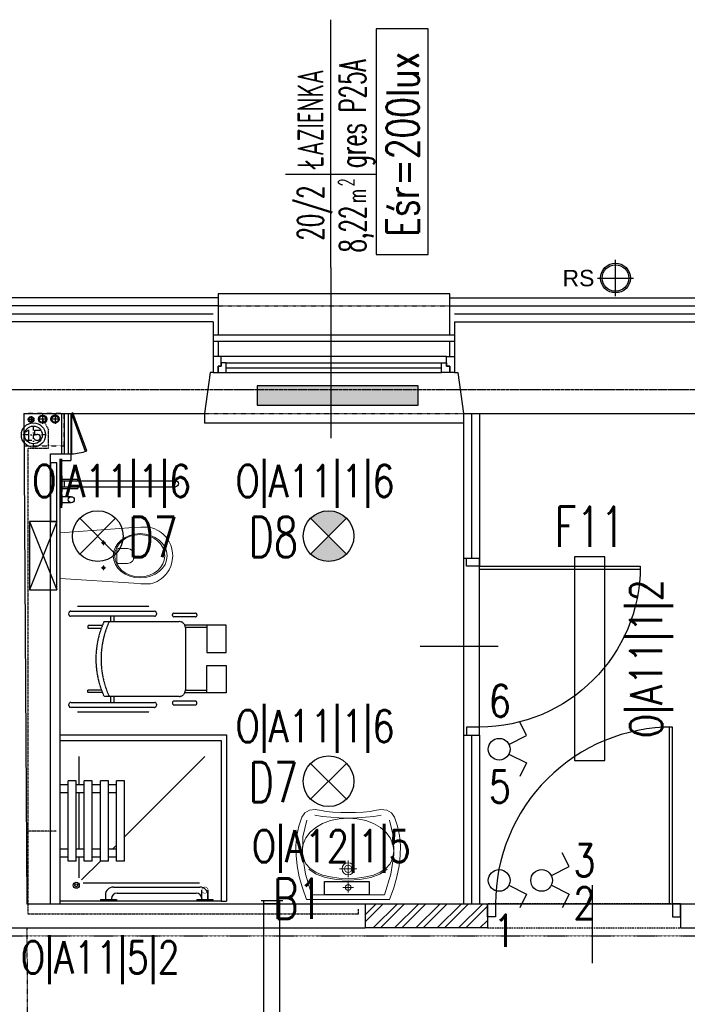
# Model space of a CAD drawing. Header units: inches. Extents: x -281236 to -70395, y 38777 to 102341.
# Tile 172 of 244: x -141610 to -141195, y 61294 to 61907. Entities that reach past the tile are written whole.
import ezdxf
from ezdxf.enums import TextEntityAlignment as Align

# ---------------------------------------------------------------- set-up
doc = ezdxf.new("R2010")
doc.units = ezdxf.units.IN
doc.header["$MEASUREMENT"] = 0
for name, pattern in [('00-inst$0$DASHDOT', [1, 0.5, -0.25, 0, -0.25]), ('CENTER', [2, 1.25, -0.25, 0.25, -0.25]), ('DASHDOT', [1, 0.5, -0.25, 0, -0.25]), ('DASHED', [0.75, 0.5, -0.25]), ('DASHED2', [0.375, 0.25, -0.125]), ('DIVIDE', [31.75, 12.7, -6.35, 0, -6.35, 0, -6.35])]:
    doc.linetypes.add(name, pattern=pattern)
doc.layers.get('0').update_dxf_attribs({"color": 101})
for name, color, linetype in [('Drz---drzwi', 5, 'Continuous'), ('E-90', 6, 'Continuous'), ('E-OPIS-POM', 6, 'Continuous'), ('E35', 6, 'Continuous'), ('Fas-balustrada-widok', 64, 'Continuous'), ('Ins-kan', 54, 'Continuous'), ('Ins-went', 141, 'Continuous'), ('Ins-wod', 152, 'Continuous'), ('Ins-wod-opis', 155, 'Continuous'), ('Mw-wc-rury', 160, 'DASHDOT'), ('Okn---okna', 5, 'Continuous'), ('Os-osie glowne', 8, 'CENTER'), ('piony_K_nr', 240, 'Continuous'), ('Sc-cegla pelna', 32, 'Continuous'), ('Sc-cegla pelna-hatch', 8, 'Continuous'), ('Sc-gazobeton', 45, 'Continuous'), ('Sc-gk', 120, 'Continuous'), ('Sc-gk-hatch', 8, 'Continuous'), ('Sc-izolacja term-obrys', 132, 'Continuous'), ('Sc-izolacja term-styropian', 151, 'STYROPIAN-KA'), ('Sc-nad', 5, 'DASHED2'), ('Sc-nadproza kon', 5, 'DASHED2'), ('stelaż_wc', 64, 'Continuous'), ('Suf-widok', 8, 'Continuous'), ('W-idok', 9, 'Continuous'), ('W-otwor-strop', 126, 'Continuous'), ('Wyp-grzejniki', 56, 'Continuous'), ('Wyp-meble', 155, 'Continuous'), ('Wyp-sanitar', 131, 'Continuous'), ('Wyp-szafy', 9, 'Continuous')]:
    doc.layers.add(name, color=color, linetype=linetype)
doc.styles.add('KA wymiar', font='romans.shx', dxfattribs={"width": 0.6})
doc.styles.add('ROMANS', font='romans', dxfattribs={"width": 0.85})
doc.styles.add('TYTUL2', font='ARIAL.TTF')
doc.linetypes.add('BATTING', pattern='A,0.0001,-0.1,[134,ltypeshp.shx,S=0.1,R=0,X=-0.1,Y=0],-0.2,[134,ltypeshp.shx,S=0.1,R=180,X=0.1,Y=0],-0.1', length=0.4001)
doc.linetypes.add('STYROPIAN-KA', pattern='A,0.0001,-0.1,[135,ltypeshp.shx,S=0.1,R=0,X=-0.1,Y=0],0,[135,ltypeshp.shx,S=0.1,R=180,X=0.1,Y=0],-0.1', length=0.2001)

# ---------------------------------------------------------------- blocks, each defined once
blk = doc.blocks.new('pow')
for p, q in [((0, 0.5229102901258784), (0, -0.5229102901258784)), ((-1.075294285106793, 0), (1.779711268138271, -1.13686837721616e-13))]:
    blk.add_line(p, q)
at = {"style": 'KA wymiar', "width": 0.6}
for s, height, p in [('2', 0.18, (-0.139230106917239, -0.269806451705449)), ('m', 0.21, (-0.3331997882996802, -0.4009838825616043))]:
    blk.add_text(s, height=height, dxfattribs=at).set_placement(p)
for tag, p in [('01', (-0.1310879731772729, 0.08442380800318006)), ('000.00', (-0.3636004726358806, -0.4009838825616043))]:
    blk.add_attdef(tag, text='', height=0.3, dxfattribs=at).set_placement(p, align=Align.RIGHT)
for tag, p in [('POMIESZCZENIE', (0.07092525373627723, 0.08442380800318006)), ('POSADZKA', (0.07092525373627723, -0.4009838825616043))]:
    blk.add_attdef(tag, p, '', height=0.3, dxfattribs=at)
blk = doc.blocks.new('_0630_DRZWI_100')
at = {"ltscale": 25}
for p, q in [((-4, -5), (-4, 0)), ((-4, 0), (-4, -5)), ((4, 0), (-4, 0)), ((4, -5), (4, 0)), ((4, -5), (4, 0)), ((-4, -105), (-4, -5)), ((-4, -5), (4, -5)), ((-15.69999999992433, -55), (32.89999999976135, -55)), ((-4, -105), (4, -105)), ((-4, -110), (-4, -105)), ((4, -110), (-4, -110)), ((4, -105), (4, -110)), ((4, -105), (4, -110))]:
    blk.add_line(p, q, dxfattribs=at)
at = {"ltscale": 7}
for p, q in [((-4, -5), (-104, -4.999999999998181)), ((-4, -6.799999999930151), (-103.9837986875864, -6.799999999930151))]:
    blk.add_line(p, q, dxfattribs=at)
blk.add_arc((-4, -5), 100, 180, 270)
blk = doc.blocks.new('_0630_BRODZIK_NIEPELNOSPRAWNI')
for p, q in [((27.5145487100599, -5), (27.5145487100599, 0)), ((32.5145487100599, -5), (32.5145487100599, 0)), ((25.0145487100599, -10), (25.0145487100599, -5)), ((25.0145487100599, -5), (75.0145487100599, -5)), ((67.5145487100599, -5.000000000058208), (67.5145487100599, -5.820766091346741e-11)), ((72.5145487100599, -5.000000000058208), (72.5145487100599, -5.820766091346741e-11)), ((75.0145487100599, -10), (75.0145487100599, -5)), ((27.5145487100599, -11.55817966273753), (14.61417230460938, -11.55817966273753)), ((25.0145487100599, -10), (75.0145487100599, -10)), ((27.5145487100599, -15), (27.5145487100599, -10)), ((32.5145487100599, -15), (32.5145487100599, -10)), ((67.5145487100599, -11.55817966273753), (32.5145487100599, -11.55817966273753)), ((67.5145487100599, -15.00000000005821), (67.5145487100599, -10.00000000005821)), ((72.5145487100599, -15.00000000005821), (72.5145487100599, -10.00000000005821)), ((90.02909742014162, -11.55817966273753), (72.5145487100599, -11.55817966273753)), ((11.24549740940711, -86.65147187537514), (11.24549740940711, -14.30211374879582)), ((25.0145487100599, -25.01347514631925), (13.26359198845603, -13.26302274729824)), ((25.0145487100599, -20), (25.0145487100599, -15)), ((25.0145487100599, -15), (75.0145487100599, -15)), ((75.0145487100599, -20), (75.0145487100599, -15)), ((25.0145487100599, -20), (75.0145487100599, -20)), ((27.5145487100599, -25), (27.5145487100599, -20)), ((32.5145487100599, -25), (32.5145487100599, -20)), ((67.5145487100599, -25.00000000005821), (67.5145487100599, -20.00000000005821)), ((72.5145487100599, -25.00000000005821), (72.5145487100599, -20.00000000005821)), ((1.049999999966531, -25), (0.04999999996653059, -25)), ((1.049999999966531, -25), (1.049999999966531, -35)), ((3.849999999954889, -28.10000000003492), (1.049999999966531, -28.10000000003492)), ((25.0145487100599, -30), (25.0145487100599, -25)), ((25.0145487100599, -25), (75.0145487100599, -25)), ((25.0145487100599, -30), (75.0145487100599, -30)), ((27.5145487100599, -35), (27.5145487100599, -30)), ((32.50521209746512, -35), (32.50521209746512, -30)), ((32.5145487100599, -35), (32.5145487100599, -30)), ((67.5145487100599, -35.00000000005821), (67.5145487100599, -30.00000000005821)), ((72.5145487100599, -35.00000000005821), (72.5145487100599, -30.00000000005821)), ((75.0145487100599, -30), (75.0145487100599, -25)), ((1.049999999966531, -35), (0.04999999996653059, -35)), ((1.549999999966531, -31.90000000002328), (1.049999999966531, -31.90000000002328)), ((5.049999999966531, -35.40000000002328), (5.049999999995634, -84.60000000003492)), ((8.849999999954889, -33.10000000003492), (8.849999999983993, -86.90000000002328)), ((25.0145487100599, -40), (25.0145487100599, -35)), ((25.0145487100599, -35), (75.0145487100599, -35)), ((32.5145487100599, -32.51315326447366), (32.50521209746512, -32.50381705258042)), ((35.00150217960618, -35), (32.5145487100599, -32.51315326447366)), ((75.0145487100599, -40), (75.0145487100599, -35)), ((25.0145487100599, -40), (75.0145487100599, -40)), ((90.02909742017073, -90.02523358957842), (40.00171677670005, -40)), ((1.049999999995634, -85.00000000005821), (0.04999999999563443, -85.00000000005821)), ((1.049999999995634, -85.00000000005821), (1.049999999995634, -95.00000000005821)), ((1.049999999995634, -88.10000000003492), (6.949999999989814, -88.07500000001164)), ((1.549999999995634, -88.10000000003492), (1.049999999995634, -88.10000000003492)), ((1.049999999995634, -91.90000000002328), (6.949999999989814, -91.92500000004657)), ((3.849999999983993, -91.90000000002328), (1.049999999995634, -91.90000000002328))]:
    blk.add_line(p, q)
blk.add_lwpolyline([(0, 0), (100.0000000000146, 0), (100.0000000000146, -100), (0, -100)], close=True)
at = {"linetype": 'DASHED', "ltscale": 0.5}
blk.add_lwpolyline([(103.5000000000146, 0), (103.5000000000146, -103.5), (0, -103.5)], dxfattribs=at)
for points in [[(100.0000000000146, 0), (103.5000000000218, 0)], [(1.049999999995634, -95.00000000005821), (0.0458230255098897, -95.00048435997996)], [(0, -100), (0, -103.5)]]:
    blk.add_lwpolyline(points)
at = {"const_width": 0.35}
blk.add_lwpolyline([(6.949999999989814, -88.07500000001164, 1), (6.949999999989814, -91.92500000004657, 1)], format="xyb", close=True, dxfattribs=at)
for radius in [1.900505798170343, 0.900505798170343]:
    blk.add_circle((9.999999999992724, -10.0000000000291), radius)
for centre, radius, start, end in [((3.849999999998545, -33.10000000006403), 5, 0, 90), ((1.550000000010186, -35.40000000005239), 3.5, 0, 90), ((1.549999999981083, -84.60000000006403), 3.5, 270, 0), ((3.849999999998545, -86.90000000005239), 5, 270, 0)]:
    blk.add_arc(centre, radius, start, end)
blk = doc.blocks.new('_0630_WC_NIEPEŁNOSPRAWNY')
at = {"lineweight": 0}
for p, q in [((-14.26044946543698, 0), (-17.49471912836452, -45.69999999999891)), ((-14.26044946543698, 0), (14.26044946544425, 0)), ((14.26044946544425, 0), (17.1525273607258, -45.70464459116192)), ((-8.009799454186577, -26.98395776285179), (-9.420152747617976, -26.98395776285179)), ((-8.009799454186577, -26.98395776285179), (-8.009799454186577, -25.53926559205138)), ((-8.009799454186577, -26.98395776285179), (-6.526574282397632, -26.98395776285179)), ((-8.009799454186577, -26.98395776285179), (-8.009799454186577, -28.40553939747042)), ((7.490200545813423, -26.98395776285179), (6.079847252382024, -26.98395776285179)), ((7.490200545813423, -26.98395776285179), (7.490200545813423, -25.53926559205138)), ((7.490200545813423, -26.98395776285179), (8.973425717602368, -26.98395776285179)), ((7.490200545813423, -26.98395776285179), (7.490200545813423, -28.40553939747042)), ((-4.440070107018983, -36.51248908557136), (-4.440070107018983, -41.76659104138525)), ((-3.49908735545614, -35.21439024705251), (4.000928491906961, -35.21439024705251)), ((4.941911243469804, -36.51248908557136), (4.941911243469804, -41.76659104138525)), ((-17.49471912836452, -45.69999999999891), (-17.82067442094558, -50.14040847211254)), ((17.1525273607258, -45.70464459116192), (17.52067442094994, -50.14040847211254)), ((-17.82067442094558, -50.14040847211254), (-17.76542065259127, -54.69174354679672)), ((-17.76542065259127, -54.69174354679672), (-17.50824460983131, -56.08355764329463)), ((17.52067442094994, -50.14040847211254), (17.46542065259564, -54.69174354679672)), ((17.46542065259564, -54.69174354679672), (17.50824460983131, -56.08355764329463)), ((-17.50824460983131, -56.08355764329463), (-17.11556934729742, -57.5270070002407)), ((-17.11556934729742, -57.5270070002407), (-16.60128430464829, -58.93290689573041)), ((-16.60128430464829, -58.93290689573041), (-15.96901805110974, -60.29133791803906)), ((-15.96901805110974, -60.29133791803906), (-15.22323157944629, -61.59271557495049)), ((15.96901805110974, -60.29133791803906), (15.22323157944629, -61.59271557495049)), ((16.60128430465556, -58.93290689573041), (15.96901805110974, -60.29133791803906)), ((17.1155693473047, -57.5270070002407), (16.60128430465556, -58.93290689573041)), ((17.50824460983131, -56.08355764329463), (17.1155693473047, -57.5270070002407)), ((-15.22323157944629, -61.59271557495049), (-14.36918683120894, -62.82785791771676)), ((-14.36918683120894, -62.82785791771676), (-13.41290957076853, -63.98805032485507)), ((-13.41290957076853, -63.98805032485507), (-11.77135984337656, -65.59644362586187)), ((-11.77135984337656, -65.59644362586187), (-10.00146959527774, -66.94005631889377)), ((-10.00146959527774, -66.94005631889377), (-8.710203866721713, -67.72472016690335)), ((10.00146959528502, -66.94005631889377), (8.710203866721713, -67.72472016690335)), ((11.77135984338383, -65.59644362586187), (10.00146959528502, -66.94005631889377)), ((13.41290957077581, -63.98805032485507), (11.77135984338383, -65.59644362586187)), ((14.36918683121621, -62.82785791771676), (13.41290957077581, -63.98805032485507)), ((15.22323157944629, -61.59271557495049), (14.36918683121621, -62.82785791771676)), ((-8.710203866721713, -67.72472016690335), (-6.538240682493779, -68.77378328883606)), ((-6.538240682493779, -68.77378328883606), (-5.069820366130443, -69.2455219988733)), ((-5.069820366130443, -69.2455219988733), (-3.019381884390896, -69.72479742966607)), ((-3.019381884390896, -69.72479742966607), (-1.515462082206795, -69.92252014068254)), ((-1.515462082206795, -69.92252014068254), (0, -69.99537917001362)), ((1.515462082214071, -69.92252014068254), (0, -69.99537917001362)), ((3.019381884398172, -69.72479742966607), (1.515462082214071, -69.92252014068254)), ((5.069820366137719, -69.2455219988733), (3.019381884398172, -69.72479742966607)), ((6.538240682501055, -68.77378328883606), (5.069820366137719, -69.2455219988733)), ((8.710203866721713, -67.72472016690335), (6.538240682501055, -68.77378328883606))]:
    blk.add_line(p, q, dxfattribs=at)
for centre, radius, start, end in [((-3.244368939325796, -36.38913916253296), 1.202046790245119, 102.2339496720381, 185.8898644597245), ((3.746210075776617, -36.38913916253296), 1.20204679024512, 354.1101355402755, 77.7660503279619), ((0.2509205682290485, -41.5369819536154), 4.696606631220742, 182.8022099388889, 357.197790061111)]:
    blk.add_arc(centre, radius, start, end, dxfattribs=at)
for centre, major_axis, ratio, start_param in [((-8.009799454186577, -26.98395776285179), (0.5985531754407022, 0.5985531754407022), 0.999999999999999, 5.497787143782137), ((7.490200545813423, -26.98395776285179), (0.598553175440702, 0.5985531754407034), 0.9999999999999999, 5.497787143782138)]:
    blk.add_ellipse(centre, major_axis=major_axis, ratio=ratio, start_param=start_param, end_param=11.78097245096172, dxfattribs=at)
for centre, major_axis, ratio in [((0.05375849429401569, -49.75009780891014), (0, -16.75), 0.8235294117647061), ((0.05375849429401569, -49.50009780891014), (0, -15.54479430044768), 0.845174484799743)]:
    blk.add_ellipse(centre, major_axis=major_axis, ratio=ratio, dxfattribs=at)
blk = doc.blocks.new('_0630_UMYWALKA_NIEPEŁNOSPRAWNY')
at = {"lineweight": 0}
for points in [[(0, -54.0117386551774), (4.599899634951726, -54.03674748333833), (9.416254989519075, -54.29201000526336), (13.64059101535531, -54.72405907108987), (16.46227673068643, -55.27985871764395), (20.39814885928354, -56.01028897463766), (23.99252112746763, -55.5847077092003), (26.92674656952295, -53.96646405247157), (28.8839029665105, -51.11890713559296), (30.72118946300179, -45.50830589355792), (31.91600778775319, -39.68512961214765), (32.47223862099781, -33.64420405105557), (32.39333145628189, -27.38078615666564), (31.68402934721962, -20.88927050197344), (30.34691941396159, -14.16534522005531), (28.38674471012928, -7.203836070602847), (25.80695472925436, 0), (0, 0), (-25.80729967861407, 0), (-28.38717589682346, -7.203836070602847), (-30.34747995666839, -14.16534522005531), (-31.68441741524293, -20.88927050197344), (-32.39406447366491, -27.38078615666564), (-32.47279916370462, -33.64420405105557), (-31.91665456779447, -39.68512961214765), (-30.72183624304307, -45.50830589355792), (-28.88454974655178, -51.11890713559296), (-26.92726399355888, -53.96646405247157), (-23.99286607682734, -55.5847077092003), (-20.39892499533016, -56.01028897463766), (-16.46270791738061, -55.27985871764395), (-13.6410222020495, -54.72405907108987), (-9.417117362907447, -54.29201000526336), (-4.600330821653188, -54.03674748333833), (0, -54.0117386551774)], [(0, -5.72486571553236), (0.6799814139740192, -5.862845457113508), (1.236643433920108, -6.238409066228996), (1.612207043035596, -6.795071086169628), (1.750617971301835, -7.475483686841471), (1.612207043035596, -8.155896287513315), (1.236643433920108, -8.712558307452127), (0.6799814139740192, -9.088121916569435), (0, -9.226532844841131), (-0.6804126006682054, -9.088121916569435), (-1.237074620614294, -8.712558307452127), (-1.613069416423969, -8.155896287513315), (-1.751049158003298, -7.475483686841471), (-1.613069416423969, -6.795071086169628), (-1.237074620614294, -6.238409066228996), (-0.6804126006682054, -5.862845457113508), (0, -5.72486571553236)], [(0, -15.26228416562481), (1.45741102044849, -15.55764704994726), (2.65007341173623, -16.3631037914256), (3.455530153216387, -17.55576618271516), (3.75132422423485, -19.01360838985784), (3.455530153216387, -20.47145059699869), (2.65007341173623, -21.66411298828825), (1.45741102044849, -22.46913854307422), (0, -22.76493261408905), (-1.458273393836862, -22.46913854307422), (-2.650935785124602, -21.66411298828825), (-3.455961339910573, -20.47145059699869), (-3.751755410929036, -19.01360838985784), (-3.455961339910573, -17.55576618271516), (-2.650935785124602, -16.3631037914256), (-1.458273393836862, -15.55764704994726), (0, -15.26228416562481)], [(0, -16.7127961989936), (0.8938500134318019, -16.89389460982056), (1.62557383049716, -17.38803455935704), (2.119282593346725, -18.11932718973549), (2.300812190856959, -19.01360838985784), (2.119282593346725, -19.90788958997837), (1.62557383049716, -20.63918222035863), (0.8938500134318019, -21.13289098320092), (0, -21.31442058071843), (-0.8942812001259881, -21.13289098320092), (-1.626005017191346, -20.63918222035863), (-2.119713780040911, -19.90788958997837), (-2.301243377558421, -19.01360838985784), (-2.119713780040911, -18.11932718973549), (-1.626005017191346, -17.38803455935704), (-0.8942812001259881, -16.89389460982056), (0, -16.7127961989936)]]:
    blk.add_lwpolyline(points, close=True, dxfattribs=at)
for points in [[(25.67371804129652, -49.28205182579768), (28.13622524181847, -38.98402005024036), (28.45228508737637, -27.73996467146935), (26.58697145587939, -15.64647150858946), (22.50665178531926, -2.800988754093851), (0, -2.800988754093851), (-22.50729856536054, -2.800988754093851), (-26.5875751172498, -15.64647150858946), (-28.45275939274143, -27.73996467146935), (-28.13691514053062, -38.98402005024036), (-25.67414922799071, -49.28205182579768)], [(0, -10.72835609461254), (0, -4.223042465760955)], [(-24.25731287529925, -18.74152958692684), (-19.75102387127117, -15.71287425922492), (-14.00796207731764, -13.62765541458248), (-7.309045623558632, -12.42335098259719), (0.06597156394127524, -12.03571414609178), (7.440557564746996, -12.42335098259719), (14.13947401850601, -13.62765541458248), (19.88244957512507, -15.71287425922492), (24.38878169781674, -18.74152958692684)], [(-3.252872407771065, -7.475483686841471), (3.252441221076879, -7.475483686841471)], [(-28.44758515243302, -30.13650030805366), (-27.85733368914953, -25.83196355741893), (-26.16923778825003, -22.21948144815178), (-23.50734986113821, -19.26197192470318), (-19.99585167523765, -16.9240776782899), (-15.75858004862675, -15.16871665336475), (-10.91980298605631, -13.9596691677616), (-5.60370225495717, -13.26114672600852), (0.06597156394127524, -13.03606727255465), (5.73521419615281, -13.26114672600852), (11.05174611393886, -13.9596691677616), (15.8905231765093, -15.16871665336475), (20.12736361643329, -16.9240776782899), (23.63894803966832, -19.26197192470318), (26.30066349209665, -22.21948144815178), (27.98875939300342, -25.83196355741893), (28.5794851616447, -30.13650030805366)], [(-0.0004311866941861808, -24.2645999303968), (-0.0004311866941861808, -13.76261684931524)], [(5.341109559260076, -19.01360838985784), (-5.341540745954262, -19.01360838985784)], [(-28.44758515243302, -30.13650030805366), (-27.86082630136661, -34.41559704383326), (-26.18187155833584, -38.32602915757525), (-23.53291923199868, -41.80570576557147), (-20.03616763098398, -44.79253598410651), (-15.81377194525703, -47.22356655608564), (-10.98793048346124, -49.03713778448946), (-5.681315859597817, -50.17115878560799), (-0.01509153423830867, -50.56310748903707), (5.658031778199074, -50.17115878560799), (10.98361861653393, -49.03713778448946), (15.83490009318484, -47.22356655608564), (20.08683206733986, -44.79253598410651), (23.6135080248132, -41.80570576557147), (26.28815907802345, -38.32602915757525), (27.98530989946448, -34.41559704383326), (28.5794851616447, -30.13650030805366)], [(20.64392527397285, -52.50560353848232), (15.93666015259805, -51.6337440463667), (10.85555616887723, -51.0779443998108), (5.511428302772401, -50.7403252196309), (0.01509153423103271, -50.52343831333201), (-5.481245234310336, -50.7403252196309), (-10.82537310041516, -51.0779443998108), (-15.90647708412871, -51.6337440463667), (-20.61369908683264, -52.50560353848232)]]:
    blk.add_lwpolyline(points, dxfattribs=at)
at = {"lineweight": 0, "const_width": 0.2824945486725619}
for points in [[(-0.1276312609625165, -20.35201188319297), (-0.1276312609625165, -20.35201188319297)], [(-0.07459529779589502, -21.39332774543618), (-0.07459529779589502, -21.39332774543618)]]:
    blk.add_lwpolyline(points, dxfattribs=at)
blk = doc.blocks.new('_DRZWI120')
at = {"ltscale": 25}
for p, q in [((48442.55665771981, 20177.74270464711), (48442.55665771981, 20182.74270464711)), ((48442.55665771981, 20177.74270464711), (48442.55665771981, 20182.74270464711)), ((48442.55665771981, 20182.74270464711), (48450.55665771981, 20182.74270464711)), ((48450.55665771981, 20182.74270464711), (48450.55665771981, 20177.74270464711)), ((48450.55665771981, 20177.74270464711), (48442.55665771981, 20177.74270464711)), ((48450.55665771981, 20177.74270464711), (48450.55665771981, 20067.74270464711)), ((48462.25665771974, 20117.74270464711), (48413.65665772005, 20117.74270464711)), ((48442.55665771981, 20067.74270464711), (48442.55665771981, 20062.74270464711)), ((48442.55665771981, 20067.74270464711), (48442.55665771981, 20062.74270464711)), ((48450.55665771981, 20067.74270464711), (48442.55665771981, 20067.74270464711)), ((48450.55665771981, 20067.74270464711), (48450.55665771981, 20062.74270464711)), ((48450.55665771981, 20062.74270464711), (48450.55665771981, 20067.74270464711)), ((48442.55665771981, 20062.74270464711), (48450.55665771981, 20062.74270464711))]:
    blk.add_line(p, q, dxfattribs=at)
at = {"ltscale": 7}
for p, q in [((48450.55665771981, 20069.54270464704), (48560.54192946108, 20069.54270464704)), ((48450.55665771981, 20067.74270464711), (48560.55665771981, 20067.7427046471))]:
    blk.add_line(p, q, dxfattribs=at)
at = {"ltscale": 25}
blk.add_arc((48450.55665771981, 20067.74270464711), 110, 359.9999999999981, 90, dxfattribs=at)
blk = doc.blocks.new('_DKGJHF')
at = {"ltscale": 7}
for p, q in [((-21.08464803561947, -77.00000000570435), (35.91535196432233, -77.00000000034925)), ((-4.999999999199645, -145.5), (-104.9799979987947, -145.5000000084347)), ((-4.999999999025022, -147.4999999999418), (-104.999999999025, -147.5000000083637))]:
    blk.add_line(p, q, dxfattribs=at)
for points in [[(5, -7.5), (5, 0), (-5, 0), (-4.999999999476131, -7.5)], [(5.000000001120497, -155), (5.000000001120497, -147.5), (-4.999999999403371, -147.5), (-4.999999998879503, -155)]]:
    blk.add_lwpolyline(points, close=True, dxfattribs=at)
for points in [[(-44.99999999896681, -7.500000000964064), (-4.999999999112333, -7.5)], [(-4.999999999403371, -147.4999999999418), (-4.999999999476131, -7.500000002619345)]]:
    blk.add_lwpolyline(points, dxfattribs=at)
for centre, radius, start, end in [((-4.999999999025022, -7.5), 39.99999999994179, 180.0000000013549, 269.9999999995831), ((-4.999999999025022, -147.4999999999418), 100, 90.00000000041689, 180.0000000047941)]:
    blk.add_arc(centre, radius, start, end)
blk = doc.blocks.new('_hkdfjhkgjhgkj')
at = {"linetype": 'DASHED2'}
for p, q in [((-45.40394925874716, 92.54801296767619), (-45.40394925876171, 47.83754776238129)), ((20.2800091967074, 92.54801296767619), (20.2800091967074, 47.83754776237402)), ((-33.3156667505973, 77.05048099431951), (-33.3156667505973, 86.0691024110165)), ((-33.3156667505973, 86.0691024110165), (-31.70494002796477, 86.0691024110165)), ((-31.70494002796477, 86.0691024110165), (-31.70494002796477, 77.664173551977)), ((6.580999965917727, 86.0691024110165), (6.580999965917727, 77.66417355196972)), ((8.191726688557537, 86.0691024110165), (6.580999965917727, 86.0691024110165)), ((8.19172668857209, 77.05048099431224), (8.191726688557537, 86.0691024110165)), ((-35.85062865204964, 29.29334170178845), (-35.85062865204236, 75.96672364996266)), ((10.7266885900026, 75.96672364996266), (10.72668858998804, 29.29334170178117)), ((-35.85062865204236, 72.0242716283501), (-39.5563843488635, 72.02427162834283)), ((-35.85062865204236, 69.79152218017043), (-39.5563843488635, 69.79152218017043)), ((14.01562988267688, 72.02427162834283), (10.72668858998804, 72.02427162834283)), ((14.01562988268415, 69.79152218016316), (10.72668858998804, 69.79152218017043)), ((-33.66667064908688, 11.99282963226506), (-33.66667064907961, 25.7976482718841)), ((-32.11344464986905, 11.99282963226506), (-32.11344464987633, 25.79764827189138)), ((6.837065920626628, 25.40371903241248), (-31.96100598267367, 25.40371903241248)), ((6.989504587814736, 11.99282963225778), (6.989504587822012, 25.79764827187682)), ((8.542730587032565, 11.99282963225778), (8.542730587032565, 25.79764827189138))]:
    blk.add_line(p, q, dxfattribs=at)
for points in [[(-40.72327114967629, 43.38105881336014), (-41.50119568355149, 43.38105881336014, -0.4142135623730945), (-42.66808248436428, 44.54794561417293), (-42.66808248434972, 96.66888938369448, -0.414213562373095), (-41.50119568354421, 97.83577618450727), (-40.72327114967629, 97.83577618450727, -0.414213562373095), (-39.5563843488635, 96.66888938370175), (-39.5563843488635, 44.54794561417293, -0.414213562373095)], [(15.96044121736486, 43.38105881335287), (15.18251668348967, 43.38105881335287, -0.4142135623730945), (14.01562988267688, 44.54794561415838), (14.01562988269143, 96.66888938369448, -0.414213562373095), (15.18251668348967, 97.83577618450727), (15.96044121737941, 97.83577618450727, -0.414213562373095), (17.12732801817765, 96.66888938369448), (17.12732801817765, 44.54794561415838, -0.414213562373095)], [(-40.30645674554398, 18.26635217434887), (-39.60728492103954, 18.26635217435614, 0.4142135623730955), (-38.82936038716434, 19.04427670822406), (-38.82936038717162, 32.6156218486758, 0.4142135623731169), (-39.60728492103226, 33.39354638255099), (-40.30645674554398, 33.39354638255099, 0.414213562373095), (-41.0843812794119, 32.6156218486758), (-41.08438127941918, 19.04427670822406, 0.4142135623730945)], [(15.18251668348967, 18.26635217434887), (14.48334485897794, 18.26635217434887, -0.4142135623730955), (13.70542032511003, 19.04427670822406), (13.70542032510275, 32.61562184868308, -0.4142135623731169), (14.48334485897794, 33.39354638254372), (15.18251668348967, 33.39354638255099, -0.414213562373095), (15.96044121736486, 32.61562184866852), (15.96044121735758, 19.04427670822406, -0.4142135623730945)]]:
    blk.add_lwpolyline(points, format="xyb", close=True, dxfattribs=at)
for points in [[(-33.66667064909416, 1.091393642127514e-11), (-33.66667064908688, 11.99282963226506), (-16.58120947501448, 11.99282963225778), (-16.58120947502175, -3.637978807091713e-12)], [(8.542730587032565, -3.637978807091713e-12), (8.542730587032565, 11.99282963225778), (-8.542730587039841, 11.99282963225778), (-8.542730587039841, 3.637978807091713e-12)]]:
    blk.add_lwpolyline(points, close=True, dxfattribs=at)
for centre, radius, start, end in [((-12.56197003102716, 24.99998121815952), 56.03543927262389, 65.44252193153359, 114.5574780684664), ((-12.56197003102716, 21.78142931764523), 56.03543927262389, 65.44252193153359, 114.5574780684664), ((-31.96100598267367, 29.29334170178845), 3.889622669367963, 180, 270), ((6.837065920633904, 29.29334170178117), 3.889622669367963, 270, 0)]:
    blk.add_arc(centre, radius, start, end, dxfattribs=at)
blk = doc.blocks.new('rura_spustowa')
at = {"layer": 'Ins-wod', "linetype": 'Continuous'}
for p, q in [((-1.746229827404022e-10, -11.24999999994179), (1.746229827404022e-10, 11.25000000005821)), ((-11.25, 2.328306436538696e-10), (11.25, -1.164153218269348e-10))]:
    blk.add_line(p, q, dxfattribs=at)
at = {"layer": 'Ins-wod', "linetype": 'Continuous', "ltscale": 25}
for radius in [9.25, 8.25]:
    blk.add_circle((0, 0), radius, dxfattribs=at)
blk = doc.blocks.new('ramiak_okna')
at = {"layer": 'Okn---okna'}
for p, q in [((145.0000000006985, 10.00000000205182), (4.999999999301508, 10.00000000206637)), ((7.999999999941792, 6.000000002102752), (142.0000000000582, 6.0000000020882)), ((7.999999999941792, 3.000000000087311), (142.0000000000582, 3.000000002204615)), ((7.999999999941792, 2.015440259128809e-09), (142.0000000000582, 2.037268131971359e-09))]:
    blk.add_line(p, q, dxfattribs=at)
for points in [[(4.999999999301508, 10.00000000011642), (0, 10), (0, 0), (2.999999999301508, 5.820766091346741e-11), (2.999999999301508, 4.000000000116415), (4.999999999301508, 4.000000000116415)], [(145.0000000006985, 10.00000000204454), (150, 10.00000000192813), (150, 1.928128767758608e-09), (147.0000000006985, 2.044544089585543e-09), (147.0000000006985, 4.000000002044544), (145.0000000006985, 4.000000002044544)], [(7.999999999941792, 6.000000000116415), (4.999999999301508, 6.000000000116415), (4.999999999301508, 4.000000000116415), (2.999999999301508, 4.000000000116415), (2.999999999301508, 5.820766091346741e-11), (4.999999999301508, 1.164153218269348e-10), (7.999999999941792, 5.820766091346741e-11)], [(142.0000000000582, 6.000000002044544), (145.0000000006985, 6.000000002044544), (145.0000000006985, 4.000000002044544), (147.0000000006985, 4.000000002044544), (147.0000000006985, 2.044544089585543e-09), (145.0000000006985, 2.044544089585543e-09), (142.0000000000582, 2.044544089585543e-09)]]:
    blk.add_lwpolyline(points, close=True, dxfattribs=at)
blk = doc.blocks.new('_gslkflhklgj')
at = {"linetype": '00-inst$0$DASHDOT', "ltscale": 5}
for p, q in [((2.764863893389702e-10, -7.499999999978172), (-2.983142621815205e-10, 7.500000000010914)), ((7.499999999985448, 3.074092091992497e-10), (-7.500000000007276, -2.801243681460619e-10))]:
    blk.add_line(p, q, dxfattribs=at)
for centre, radius in [((-1.455191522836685e-11, 1.637090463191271e-11), 7.5), ((0, 0), 5.5)]:
    blk.add_circle(centre, radius)
blk = doc.blocks.new('_0630_BARIERKA_NIEPEŁNOSPRAWNY')
for p, q in [((0, 13.30230256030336), (0, 6.697697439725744)), ((1, 13.30230256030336), (0, 13.30230256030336)), ((1, 6.69769743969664), (1, 13.30230256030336)), ((1, 6.69769743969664), (0, 6.697697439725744)), ((1, 8.065471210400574), (1, 11.86547121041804)), ((6.900000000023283, 11.86547121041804), (1, 11.86547121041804)), ((6.900000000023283, 8.065471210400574), (1, 8.065471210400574)), ((0, -5), (0, 5)), ((0.9952869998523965, 2.900000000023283), (10.9952869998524, 2.900000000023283)), ((0.9952869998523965, 1.907713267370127), (71.63479023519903, 1.907713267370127)), ((0.9952869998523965, 0.6000000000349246), (0.9952869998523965, -0.3999999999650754)), ((1, -5), (1, 5)), ((2.744808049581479, 1.900000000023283), (2.744808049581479, -1.899999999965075)), ((10.9952869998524, 1.900000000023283), (10.9952869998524, 2.900000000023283)), ((0.9952869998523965, -1.892286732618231), (71.63479023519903, -1.892286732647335)), ((0.9952869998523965, -1.899999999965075), (10.9952869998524, -1.899999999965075)), ((0.9952869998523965, -2.899999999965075), (10.9952869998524, -2.899999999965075)), ((10.9952869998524, -1.899999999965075), (10.9952869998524, -2.899999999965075))]:
    blk.add_line(p, q)
for points in [[(1, 5), (0, 5)], [(1, -5), (0, -5)]]:
    blk.add_lwpolyline(points)
for centre, radius, start, end in [((6.900000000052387, 9.965471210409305), 1.9, 90, 270), ((6.900000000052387, 9.965471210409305), 1.9, 90, 270), ((6.900000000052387, 9.965471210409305), 1.9, 270, 90), ((71.63479023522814, 0.007713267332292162), 1.900000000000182, 270, 90)]:
    blk.add_arc(centre, radius, start, end)
blk = doc.blocks.new('pion_woda')
at = {"layer": 'Ins-wod'}
for p, q in [((3, 0), (-3, 0)), ((0, 3), (0, -3))]:
    blk.add_line(p, q, dxfattribs=at)
for centre, radius in [((0, 0.02268880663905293), 2.550088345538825), ((0, 0), 2)]:
    blk.add_circle(centre, radius, dxfattribs=at)
blk = doc.blocks.new('pion_mały')
at = {"layer": 'Ins-wod'}
for p, q in [((0, 2.084117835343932), (0, -2.115882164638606)), ((2.100000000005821, -0.01588216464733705), (-2.099999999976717, -0.01588216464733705))]:
    blk.add_line(p, q, dxfattribs=at)
for centre, radius in [((0, 0), 1.785061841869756), ((0, -0.01588216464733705), 1.399999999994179)]:
    blk.add_circle(centre, radius, dxfattribs=at)
blk = doc.blocks.new('WW_piony')
for name, p in [('pion_mały', (0, 0)), ('pion_woda', (7.182069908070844, 0.1177387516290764)), ('pion_woda', (14.9266008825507, 0.1457221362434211))]:
    blk.add_blockref(name, p)
blk = doc.blocks.new('rewizja')
at = {"layer": 'Wyp-meble'}
for p, q in [((-25.0000000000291, 5.999999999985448), (-25, -2.91038304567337e-11)), ((-25.0000000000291, 6), (-5.820766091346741e-11, 6)), ((-25, 3.999999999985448), (-25, 1.999999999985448)), ((0, 1.999999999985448), (-25, 1.999999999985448)), ((-2.91038304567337e-11, 5.999999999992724), (0, 0)), ((0, -1.455191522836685e-11), (-25, -1.455191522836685e-11))]:
    blk.add_line(p, q, dxfattribs=at)
blk.add_lwpolyline([(-23.15029537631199, -9.490196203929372), (0.3420201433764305, -0.9396926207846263), (0, 0), (-23.49231551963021, -8.550503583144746)], close=True, dxfattribs=at)
blk.add_arc((-2.91038304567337e-11, -1.455191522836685e-11), 25, 180, 202.2924427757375, dxfattribs=at)
blk = doc.blocks.new('grzejnik_100')
at = {"layer": 'Wyp-grzejniki'}
h = blk.add_hatch(dxfattribs=at)
h.set_pattern_fill('DOTS', color=256, scale=0.5, style=0)
h.set_pattern_definition([(0, (-77492.9091523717, 37823.93992433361), (0.396875, 0.79375), [0, -0.79375])])
h.paths.add_polyline_path([(0, -100), (12, -100), (12, 0), (0, 0)])
blk.add_lwpolyline([(12, 0), (0, 0), (0, -100), (12, -100)], close=True, dxfattribs=at)

msp = doc.modelspace()

# ---------------------------------------------------------------- hatches: boundary and pattern name
at = {"layer": 'E35'}
h = msp.add_hatch(color=256, dxfattribs=at)
edge = h.paths.add_edge_path()
edge.add_line((-141418.3615061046, 61585.1300130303), (-141429.4984379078, 61596.26694483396))
edge.add_ellipse((-141418.3615061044, 61585.13001303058), major_axis=(11.1369318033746, -11.13693180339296), ratio=1, start_angle=90.00000000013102, end_angle=180.0000000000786, ccw=False)
edge.add_line((-141407.224574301, 61596.26694483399), (-141418.3615061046, 61585.1300130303))
edge = h.paths.add_edge_path()
edge.add_line((-141429.4984379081, 61573.99308122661), (-141418.3615061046, 61585.1300130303))
edge.add_line((-141418.3615061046, 61585.1300130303), (-141407.2245743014, 61573.99308122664))
edge.add_ellipse((-141418.3615061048, 61585.13001302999), major_axis=(11.13693180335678, -11.13693180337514), ratio=1, start_angle=-89.99999999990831, end_angle=1.1789325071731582e-10, ccw=False)
at = {"layer": 'Sc-cegla pelna-hatch'}
h = msp.add_hatch(dxfattribs=at)
h.set_pattern_fill('ANSI32', color=256, scale=25, style=0)
h.set_pattern_definition([(45, (2.823071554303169e-09, 7.275957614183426e-12), (-6.629126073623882, 6.629126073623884), []), (45, (4.419417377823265, 7.275957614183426e-12), (-6.629126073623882, 6.629126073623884), [])])
h.paths.add_polyline_path([(-141319.3988343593, 61356.5455701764), (-141395.3989674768, 61356.54565792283), (-141395.3989674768, 61341.54510756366), (-141319.3988343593, 61341.54510756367)])

# ---------------------------------------------------------------- linework, layer by layer
at = {"color": 3, "linetype": 'Continuous', "lineweight": -2}
msp.add_line((-141458.4243076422, 61356.57430596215), (-141448.4243076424, 61356.57430596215), dxfattribs=at)
at = {"layer": 'E35'}
for p, q in [((-141416.7827654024, 61752.35805491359), (-141416.7827654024, 61646.17226178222)), ((-141550.5587294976, 61574.15878293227), (-141572.8325931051, 61596.4326465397)), ((-141550.5587294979, 61596.43264653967), (-141572.8325931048, 61574.15878293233)), ((-141429.3327362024, 61574.15878293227), (-141407.0588725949, 61596.4326465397)), ((-141429.3327362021, 61596.43264653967), (-141407.0588725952, 61574.15878293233)), ((-141295.0615174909, 61461.29028783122), (-141299.3355539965, 61469.82595487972)), ((-141306.0972235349, 61455.76441501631), (-141295.0615174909, 61461.29028783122)), ((-141429.3327362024, 61443.9325818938), (-141407.0588725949, 61421.65871828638)), ((-141429.3327362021, 61421.65871828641), (-141407.0588725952, 61443.93258189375)), ((-141306.0972235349, 61449.72001462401), (-141295.0615174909, 61444.19414180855)), ((-141295.0615174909, 61444.19414180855), (-141299.3355539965, 61435.65847476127)), ((-141268.6646124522, 61379.67295939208), (-141272.9386489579, 61388.20862644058)), ((-141279.7003184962, 61374.14708657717), (-141268.6646124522, 61379.67295939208)), ((-141306.0972235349, 61368.10268618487), (-141295.0615174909, 61362.57681336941)), ((-141279.7003184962, 61368.10268618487), (-141268.6646124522, 61362.57681336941)), ((-141295.0615174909, 61362.57681336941), (-141299.3355539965, 61354.04114632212)), ((-141268.6646124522, 61362.57681336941), (-141272.9386489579, 61354.04114632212))]:
    msp.add_line(p, q, dxfattribs=at)
at = {"layer": 'E35', "linetype": 'Continuous', "ltscale": 0.3}
msp.add_lwpolyline([(-141356.2667595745, 61760.45075393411), (-141356.2667595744, 61900.7837934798), (-141388.5456097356, 61900.78379348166), (-141388.5456097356, 61760.45075393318)], close=True, dxfattribs=at)
at = {"layer": 'E35'}
for points in [[(-141246.367929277, 61445.74496078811), (-141246.367929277, 61572.34496078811), (-141265.367929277, 61572.34496078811), (-141265.367929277, 61445.74496078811)], [(-141420.7331651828, 61362.08398138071), (-141420.7331651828, 61370.35862328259), (-141393.0348493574, 61370.35862328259), (-141393.0348493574, 61362.08398138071)]]:
    msp.add_lwpolyline(points, close=True, dxfattribs=at)
for centre, radius in [((-141561.6956613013, 61585.29571473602), 15.74999999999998), ((-141418.1958043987, 61585.29571473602), 15.74999999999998), ((-141312.1328515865, 61452.7422148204), 6.750000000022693), ((-141418.1958043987, 61432.79565009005), 15.74999999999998), ((-141312.1328515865, 61371.12488638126), 6.750000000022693), ((-141285.7359465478, 61371.12488638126), 6.750000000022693)]:
    msp.add_circle(centre, radius, dxfattribs=at)
at = {"layer": 'Fas-balustrada-widok'}
for p, q in [((-141489.8988244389, 61710.5451194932), (-141339.8988247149, 61710.54498789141)), ((-141489.8988279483, 61706.5451194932), (-141339.8988282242, 61706.54498789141))]:
    msp.add_line(p, q, dxfattribs=at)
at = {"layer": 'Ins-went'}
for p, q in [((-141460.1743076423, 61358.57430596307), (-141446.674307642, 61358.57430596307)), ((-141458.4243076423, 61356.57430596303), (-141458.4243076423, 61358.57430596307)), ((-141448.4243076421, 61356.57430596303), (-141448.4243076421, 61358.57430596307)), ((-141458.4243076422, 61236.8743059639), (-141458.4243076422, 61356.57430596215)), ((-141448.4243076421, 61356.57430596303), (-141458.4243076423, 61356.57430596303)), ((-141448.4243076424, 61236.8743059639), (-141448.4243076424, 61356.57430596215))]:
    msp.add_line(p, q, dxfattribs=at)
at = {"layer": 'Mw-wc-rury', "ltscale": 0.8}
for p, q in [((-141595.9726419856, 61658.03058591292), (-141592.4721110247, 61651.84112196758)), ((-141592.4721110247, 61651.84112196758), (-141592.4721110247, 61639.76880261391)), ((-141592.4721110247, 61639.76880261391), (-141605.2420348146, 61639.76880261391)), ((-141605.2420348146, 61639.76880261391), (-141605.2420348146, 61350.23468931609)), ((-141587.6108716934, 61401.81061932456), (-141605.2420348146, 61401.81061932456)), ((-141399.5847376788, 61350.23468931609), (-141399.5847376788, 61353.51665090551)), ((-141605.2420348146, 61350.23468931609), (-141399.5847376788, 61350.23468931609))]:
    msp.add_line(p, q, dxfattribs=at)
at = {"layer": 'Os-osie glowne'}
msp.add_lwpolyline([(-143199.3964914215, 61676.54256131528), (-138010.8801488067, 61676.54256131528)], dxfattribs=at)
at = {"layer": 'Sc-cegla pelna'}
for p, q in [((-141607.5349680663, 61661.54541832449), (-141495.3988343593, 61661.5453084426)), ((-141334.3988343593, 61661.54515067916), (-141220.3988343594, 61661.54503897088)), ((-141220.3988343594, 61661.54503897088), (-141082.3985568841, 61661.54490374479)), ((-141199.3988343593, 61356.54541675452), (-141199.3988490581, 61341.54501839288)), ((-141199.3988343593, 61356.54557017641), (-140997.3988086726, 61356.54516946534)), ((-141677.6231306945, 61341.54548701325), (-141395.3989674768, 61341.54521143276)), ((-141199.3988490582, 61341.54501839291), (-140997.3988086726, 61341.54482045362))]:
    msp.add_line(p, q, dxfattribs=at)
for points in [[(-141489.8988174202, 61718.5449878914), (-141772.3987596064, 61718.5452357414), (-141772.3987596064, 61687.02641709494), (-141770.3987596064, 61687.02641709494), (-141766.3991579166, 61661.54557399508), (-141679.3501456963, 61661.54548869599)], [(-141489.8988175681, 61718.54511949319), (-141489.8988174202, 61687.02731134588), (-141491.8988174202, 61687.02731134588), (-141495.3988343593, 61661.5453084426)], [(-141339.8988174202, 61718.5449878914), (-141339.8988174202, 61687.02731134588), (-141337.8988174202, 61687.02731134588), (-141334.3988343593, 61661.54515067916)], [(-141339.8988174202, 61718.54485628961), (-141076.3988086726, 61718.54462510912)], [(-141607.5349680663, 61661.54541832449), (-141605.8525320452, 61356.54591442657), (-141395.3989674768, 61356.54565792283)], [(-141395.3989674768, 61356.54565792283), (-141395.3989674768, 61341.54521143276)]]:
    msp.add_lwpolyline(points, dxfattribs=at)
at = {"layer": 'Sc-gazobeton'}
msp.add_line((-141319.3988343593, 61356.54557017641), (-141319.3988343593, 61341.54510756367), dxfattribs=at)
for points in [[(-141395.3989674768, 61356.54565792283), (-141319.3988343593, 61356.54557017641)], [(-141319.3988343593, 61341.54510756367), (-141395.3989674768, 61341.54510756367)]]:
    msp.add_lwpolyline(points, dxfattribs=at)
at = {"layer": 'Sc-gk'}
for p, q in [((-141582.534967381, 61661.54539382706), (-141582.534967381, 61636.54538972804)), ((-141578.3518809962, 61661.54539382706), (-141578.3518809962, 61632.36457029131)), ((-141334.3988343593, 61661.54515067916), (-141334.3988343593, 61571.54515067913)), ((-141324.3988343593, 61661.54515067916), (-141324.3988343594, 61571.54514088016)), ((-141591.0592312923, 61356.54588908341), (-141591.0592312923, 61636.54538972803)), ((-141591.0592312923, 61636.54538972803), (-141582.534967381, 61636.54538972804)), ((-141585.0592312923, 61356.54588908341), (-141585.0592312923, 61632.36457029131)), ((-141585.0592312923, 61632.36457029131), (-141578.3518809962, 61632.36457029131)), ((-141334.3988343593, 61571.54515067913), (-141324.3988343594, 61571.54514088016)), ((-141334.3990107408, 61461.54515067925), (-141324.3988343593, 61461.5451408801)), ((-141334.3988343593, 61461.54515067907), (-141334.3988343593, 61356.54558253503)), ((-141324.3988343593, 61461.5451408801), (-141324.3988343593, 61356.5455701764))]:
    msp.add_line(p, q, dxfattribs=at)
at = {"layer": 'Sc-gk-hatch', "linetype": 'BATTING', "ltscale": 0.22}
for p, q in [((-141329.3988343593, 61661.54515067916), (-141329.3988343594, 61571.54514088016)), ((-141329.3988343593, 61461.5451408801), (-141329.3988343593, 61356.5455701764))]:
    msp.add_line(p, q, dxfattribs=at)
at = {"layer": 'Sc-izolacja term-obrys'}
for p, q in [((-141486.8988176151, 61728.54498525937), (-141775.3987596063, 61728.54523837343)), ((-141486.8988176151, 61728.54498525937), (-141486.8988175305, 61710.54511686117)), ((-141486.8988175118, 61706.54511686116), (-141486.8988174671, 61697.02731134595))]:
    msp.add_line(p, q, dxfattribs=at)
for points in [[(-141342.8988174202, 61710.54499052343), (-141342.8988174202, 61728.54485892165), (-141073.3988092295, 61728.54462247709), (-141073.398808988, 61710.54462247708)], [(-141342.8988174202, 61697.02731134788), (-141342.8988174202, 61706.54499052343)]]:
    msp.add_lwpolyline(points, dxfattribs=at)
at = {"layer": 'Sc-izolacja term-styropian', "linetype": 'BATTING', "ltscale": 0.25}
for points in [[(-141775.3987596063, 61723.54536997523), (-141489.8988131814, 61723.54511949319)], [(-141339.8988130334, 61723.54485628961), (-141076.3988042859, 61723.54462510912)]]:
    msp.add_lwpolyline(points, dxfattribs=at)
at = {"layer": 'Sc-nad'}
msp.add_line((-141334.3988343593, 61571.54515067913), (-141334.3990107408, 61461.54515067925), dxfattribs=at)
at = {"layer": 'Sc-nad', "ltscale": 4}
for p, q in [((-141199.3988343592, 61356.54557017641), (-141319.3988343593, 61356.54556399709)), ((-141319.3988343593, 61341.54510756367), (-141199.3988490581, 61341.54501839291))]:
    msp.add_line(p, q, dxfattribs=at)
at = {"layer": 'Sc-nadproza kon', "linetype": 'DASHDOT', "ltscale": 0.5}
for p, q in [((-141486.8988176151, 61728.54498525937), (-141342.8988174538, 61728.54498789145)), ((-141495.3988343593, 61661.5453084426), (-141334.3988343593, 61661.54515067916)), ((-141605.7697864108, 61341.54541685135), (-141604.7437655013, 61155.54377134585))]:
    msp.add_line(p, q, dxfattribs=at)
at = {"layer": 'stelaż_wc', "ltscale": 5}
for p, q in [((-141587.0592312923, 61594.3663299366), (-141604.0592312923, 61551.8663299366)), ((-141604.0592312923, 61594.3663299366), (-141587.0592312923, 61551.8663299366))]:
    msp.add_line(p, q, dxfattribs=at)
for points in [[(-141587.0592312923, 61594.3663299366), (-141587.0592312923, 61630.8663299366), (-141591.0592312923, 61630.8663299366), (-141591.0592312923, 61594.3663299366)], [(-141587.0592312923, 61551.8663299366), (-141587.0592312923, 61594.3663299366), (-141604.0592312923, 61594.3663299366), (-141604.0592312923, 61551.8663299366)]]:
    msp.add_lwpolyline(points, close=True, dxfattribs=at)
at = {"layer": 'Suf-widok', "linetype": 'DIVIDE', "ltscale": 0.02}
msp.add_lwpolyline([(-141660.5233233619, 61336.54547519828), (-139537.6440043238, 61336.54547519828), (-139537.6440043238, 61156.54377097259), (-141660.5233233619, 61156.54377097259)], close=True, dxfattribs=at)
at = {"layer": 'W-idok'}
for p, q in [((-141486.8988176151, 61733.54498525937), (-141775.3987552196, 61733.54523837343)), ((-141334.3988343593, 61655.54472328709), (-141495.3988343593, 61655.54472328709))]:
    msp.add_line(p, q, dxfattribs=at)
for points in [[(-141342.8988174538, 61728.54498789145), (-141342.8988174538, 61736.04498525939), (-141486.8988176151, 61736.04498525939)], [(-141486.8988176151, 61736.04498525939), (-141486.8988176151, 61728.54498525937)], [(-141342.8988174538, 61733.54485892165), (-141073.3988092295, 61733.54462247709)], [(-141495.3988343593, 61661.5453084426), (-141495.3988343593, 61655.5449380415)], [(-141334.3988342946, 61661.54515067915), (-141334.3988343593, 61655.54472328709)]]:
    msp.add_lwpolyline(points, dxfattribs=at)
at = {"layer": 'W-otwor-strop', "linetype": 'DASHED2', "ltscale": 0.3}
msp.add_lwpolyline([(-141582.5349680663, 61641.54541832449), (-141582.5349680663, 61661.54541832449), (-141607.5349680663, 61661.54541832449), (-141607.5349680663, 61641.54541832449)], close=True, dxfattribs=at)

# ---------------------------------------------------------------- block references
msp.add_blockref('WW_piony', (-141603.1547118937, 61657.91284716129))
at = {"rotation": 90}
msp.add_blockref('rewizja', (-141578.034967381, 61661.5453917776), dxfattribs=at)
at = {"layer": 'Drz---drzwi', "xscale": -1}
for name, p in [('_0630_DRZWI_100', (-141328.3988343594, 61571.54514088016)), ('_DKGJHF', (-141671.0604972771, 61326.54352799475))]:
    msp.add_blockref(name, p, dxfattribs=at)
at = {"layer": 'Drz---drzwi', "rotation": 90}
msp.add_blockref('_DRZWI120', (-121136.6561297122, 12905.9889124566), dxfattribs=at)
at = {"layer": 'E-OPIS-POM', "xscale": 54, "yscale": 54, "zscale": 54, "rotation": 90}
msp.add_blockref('pow', (-141416.7827654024, 61810.42394630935), dxfattribs=at).add_auto_attribs({'000.00': '8,22', '01': '20/2', 'POMIESZCZENIE': 'ŁAZIENKA', 'POSADZKA': 'gres P25A'})
at = {"layer": 'Ins-kan'}
msp.add_blockref('_gslkflhklgj', (-141601.6788128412, 61648.20255865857), dxfattribs=at)
at = {"layer": 'Ins-wod', "linetype": 'Continuous'}
msp.add_blockref('rura_spustowa', (-141239.8376337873, 61745.83434214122), dxfattribs=at)
at = {"layer": 'Okn---okna'}
msp.add_blockref('ramiak_okna', (-141489.8988174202, 61687.02731134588), dxfattribs=at)
at = {"layer": 'Wyp-grzejniki', "rotation": 90}
msp.add_blockref('grzejnik_100', (-141462.5930965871, 61666.67281717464), dxfattribs=at)
at = {"layer": 'Wyp-sanitar', "xscale": -1}
for name, p, rotation in [('_0630_BARIERKA_NIEPEŁNOSPRAWNY', (-141585.0727016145, 61617.86764762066), 180), ('_0630_WC_NIEPEŁNOSPRAWNY', (-141585.0592312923, 61573.11632993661), 90)]:
    msp.add_blockref(name, p, dxfattribs=dict(at, rotation=rotation))
at = {"layer": 'Wyp-sanitar'}
for name, p, rotation in [('_0630_BRODZIK_NIEPELNOSPRAWNI', (-141585.0592312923, 61358.12454599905), 90), ('_0630_UMYWALKA_NIEPEŁNOSPRAWNY', (-141406.0332145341, 61359.28299211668), 180)]:
    msp.add_blockref(name, p, dxfattribs=dict(at, rotation=rotation))
at = {"layer": 'Wyp-szafy', "rotation": 90}
msp.add_blockref('_hkdfjhkgjhgkj', (-141481.8109491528, 61521.42134297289), dxfattribs=at)

# ---------------------------------------------------------------- texts
at = {"layer": 'E-90', "style": 'ROMANS'}
for s, rotation, width, p in [('Eśr=200lux', 89.99999999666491, 0.75, (-141372.1138850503, 61829.10638500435)), ('O|A11|1|6', 3.335053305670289e-09, 0.8, (-141553.0812850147, 61618.16318859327)), ('O|A11|1|6', 359.9999999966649, 0.8, (-141426.6324582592, 61618.16318859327)), ('O|A11|1|2', 89.99999999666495, 0.8, (-141219.3112458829, 61509.04496078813)), ('6', 3.335053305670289e-09, 0.8, (-141311.6894323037, 61482.77429733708)), ('O|A11|1|6', 359.9999999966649, 0.8, (-141426.6324582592, 61465.66312394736)), ('5', 3.335053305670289e-09, 0.8, (-141311.6894323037, 61429.48049110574)), ('O|A12|1|5', 3.335053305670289e-09, 0.8, (-141416.5236339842, 61391.03056052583)), ('3', 3.335053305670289e-09, 0.8, (-141259.1443576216, 61383.60051794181)), ('2', 3.335053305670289e-09, 0.8, (-141259.1443576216, 61356.9165212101)), ('1', 3.335053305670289e-09, 0.8, (-141308.812021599, 61339.79353636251)), ('O|A11|5|2', 1.667526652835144e-09, 0.8, (-141560.1010282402, 61321.88697542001))]:
    msp.add_text(s, height=20, rotation=rotation, dxfattribs=dict(at, width=width)).set_placement(p, align=Align.MIDDLE)
at = {"layer": 'E35', "style": 'ROMANS', "width": 0.7}
for s, p in [('F11', (-141255.8679292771, 61591.14284176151)), ('D7', (-141527.3324303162, 61584.72809965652)), ('D8', (-141452.5590353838, 61584.72809965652)), ('D7', (-141452.5590353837, 61432.22803501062)), ('B1', (-141437.3781610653, 61359.78348986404))]:
    msp.add_text(s, height=25, dxfattribs=at).set_placement(p, align=Align.MIDDLE)
at = {"layer": 'Ins-wod-opis', "style": 'TYTUL2'}
msp.add_text('RS', height=10.21230123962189, dxfattribs=at).set_placement((-141262.8514001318, 61745.80146916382), align=Align.MIDDLE)
at = {"layer": 'piony_K_nr', "style": 'TYTUL2'}
msp.add_text('15', height=7, dxfattribs=at).set_placement((-141607.4457898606, 61644.5124563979, -76.70000000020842))

doc.saveas('drawing.dxf')
